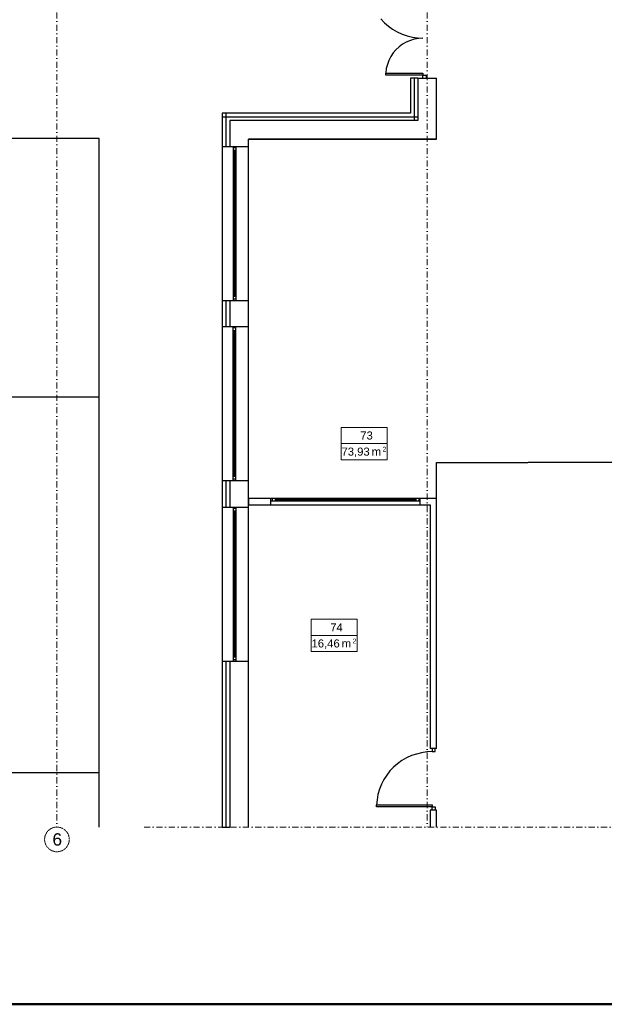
# Model space of a CAD drawing. Header units: millimetres. Extents: x -25785 to 64215, y 1802 to 45092.
# Tile 11 of 53: x 2392 to 11866, y 2956 to 18926. Entities that reach past the tile are written whole.
import ezdxf
from ezdxf.enums import TextEntityAlignment as Align

# ---------------------------------------------------------------- set-up
doc = ezdxf.new("R2010")
doc.units = ezdxf.units.MM
doc.header["$MEASUREMENT"] = 0
doc.linetypes.add('DASHDOTX2', pattern=[2, 1, -0.5, 0, -0.5])
for name, color, linetype in [('Cienka', 8, 'Continuous'), ('Stolarka', 4, 'Continuous'), ('Ściany', 2, 'Continuous')]:
    doc.layers.add(name, color=color, linetype=linetype)
for name, color, linetype, lineweight in [('G-Ramka', 5, 'Continuous', 50), ('GA Opis pomieszczeń', 7, 'Continuous', 15), ('Osie', 6, 'DASHDOTX2', 15), ('went grawita', 150, 'Continuous', 13)]:
    doc.layers.add(name, color=color, linetype=linetype, lineweight=lineweight)
doc.styles.add('ARIAL', font='arial.ttf')
doc.styles.add('GENERATED_STYLE_1', font='arial.ttf')
doc.linetypes.add('BATTING', pattern='A,0.0001,-0.1,[134,ltypeshp.shx,S=0.1,R=0,X=-0.1,Y=0],-0.2,[134,ltypeshp.shx,S=0.1,R=180,X=0.1,Y=0],-0.1', length=0.4001)
doc.dimstyles.get("Standard").update_dxf_attribs({"dimtxt": 0.18, "dimasz": 0.18, "dimexe": 0.18, "dimexo": 0.0625, "dimgap": 0.09, "dimtad": 0, "dimtih": 1, "dimtoh": 1, "dimdec": 4, "dimzin": 0, "dimdsep": 46, "dimtxsty": 'Standard', "dimcen": 0.09, "dimadec": 0, "dimazin": 0, "dimtfac": 1, "dimtdec": 4, "dimtofl": 0, "dimtmove": 0, "dimatfit": 3, "dimfxl": 1, "dimtolj": 1, "dimtzin": 0, "dimarcsym": 0})

# ---------------------------------------------------------------- blocks, each defined once
blk = doc.blocks.new('opis_pom')
for p, q in [((-57.5, 20), (-0.2, 20)), ((-57.5, -20), (-57.5, 20)), ((-57.5, -20), (-0.2, -20))]:
    blk.add_line(p, q)
at = {"ltscale": 10}
for p, q in [((-0.2, -20), (-0.2, 20)), ((-57.5, 0), (-0.2, 0))]:
    blk.add_line(p, q, dxfattribs=at)
at = {"ltscale": 20, "style": 'ARIAL'}
for s, height, p in [('m', 10, (-7.9, -5)), ('2', 6, (-1.4, -4))]:
    blk.add_text(s, height=height, dxfattribs=at).set_placement(p, align=Align.TOP_RIGHT)
at = {"ltscale": 10, "width": 0.7}
blk.add_attdef('NUMER_POM', text='', height=10, dxfattribs=at).set_placement((-80.1, 2), align=Align.BOTTOM_RIGHT)
blk.add_attdef('POWIERZCHNIA', text='', height=10, dxfattribs=at).set_placement((-103.4, -5), align=Align.TOP_LEFT)
blk = doc.blocks.new('*U3')
at = {"layer": 'G-Ramka', "color": 5}
blk.add_lwpolyline([(35, 415), (35, 15), (870.05, 15), (870.05, 415)], close=True, dxfattribs=at)
blk = doc.blocks.new('*D5')
at = {"layer": 'Defpoints', "color": 0}
for p in [(12114, 11745), (9146, 10756), (12114, 10756)]:
    blk.add_point(p, dxfattribs=at)
at = {"layer": 'went grawita', "color": 0, "lineweight": -2}
for p, q in [((9146, 10756), (9146, 11745)), ((9147, 11745), (10629, 11745)), ((12114, 11745), (10631, 11745)), ((12114, 10756), (12114, 11745))]:
    blk.add_line(p, q, dxfattribs=at)
at = {"layer": 'went grawita', "color": 0}
for points in [[(9147, 11745), (9147, 11745), (9146, 11745)], [(12114, 11745), (12114, 11745), (12114, 11745)]]:
    blk.add_solid(points, dxfattribs=at)
at = {"layer": 'went grawita', "color": 0, "insert": (10630, 11745), "char_height": 0.18, "attachment_point": 5}
blk.add_mtext('\\A1;2967.5743', dxfattribs=at)

msp = doc.modelspace()

# ---------------------------------------------------------------- linework, layer by layer
at = {"layer": 'Cienka', "linetype": 'Continuous'}
msp.add_line((8845.83539, 17975.53552), (8727.29636, 17975.53552), dxfattribs=at)
at = {"layer": 'Cienka', "linetype": 'BATTING', "ltscale": 150}
for p, q in [((8786.56587, 17975.53552), (8786.56587, 17289.71154)), ((5736.48717, 16870.60039), (5736.48717, 17408.25058)), ((5675.10538, 17348.98106), (8845.83539, 17348.98106)), ((5736.48717, 13949.62204), (5736.48717, 14368.73319)), ((5736.48717, 11020.19463), (5736.48717, 11451.97937)), ((5736.48717, 5830.07652), (5736.48717, 8522.48891))]:
    msp.add_line(p, q, dxfattribs=at)
at = {"layer": 'Cienka'}
msp.add_line((5675.10538, 5830.07652), (5797.86895, 5830.07652), dxfattribs=at)
at = {"layer": 'Cienka', "linetype": 'Continuous', "flags": 128}
for points in [[(8727.29636, 17975.53552), (8727.29636, 17408.25058)], [(8727.29636, 17408.25058), (5675.10538, 17408.25058)], [(5675.10538, 17408.25058), (5675.10538, 16870.60039)], [(-5301.92445, 17001.87607), (3676.96603, 17001.87607)], [(3676.96603, 17001.87607), (3676.96603, 5830.07652)], [(5675.10538, 14368.73319), (5675.10538, 13949.62204)], [(3676.96603, 12802.37857), (-5301.92445, 12802.37857)], [(5675.10538, 11451.97937), (5675.10538, 11020.19463)], [(5675.10538, 8522.48891), (5675.10538, 5830.07652)], [(3676.96603, 6710.67021), (-18150.10555, 6710.67021)]]:
    msp.add_lwpolyline(points, dxfattribs=at)
at = {"layer": 'Osie', "ltscale": 100}
for p, q in [((2995.36658, 41255.70129), (2995.36658, 5830.07652)), ((8998.23371, 41255.70129), (8998.23371, 5830.07652)), ((19714.88751, 5830.07652), (4398.76155, 5830.07652))]:
    msp.add_line(p, q, dxfattribs=at)
at = {"layer": 'Osie'}
msp.add_circle((2995.36658, 5630.07652), 200, dxfattribs=at)
at = {"layer": 'Stolarka', "linetype": 'Continuous', "flags": 128}
for points in [[(8244.75421, 18940.74591), (8303.96068, 18877.25186)], [(8303.96068, 18877.25186), (8367.45473, 18822.20688)], [(8367.45473, 18822.20688), (8435.23635, 18771.38642)], [(8435.23635, 18771.38642), (8511.40399, 18729.07807)], [(8511.40399, 18729.07807), (8591.85921, 18690.9312)], [(8591.85921, 18690.9312), (8672.25137, 18665.58402)], [(8596.08373, 18530.08382), (8541.03875, 18487.77547)], [(8655.35325, 18563.94311), (8596.08373, 18530.08382)], [(8723.07183, 18589.35334), (8655.35325, 18563.94311)], [(8672.25137, 18665.58402), (8756.93112, 18644.39833)], [(8786.56587, 18610.53904), (8723.07183, 18589.35334)], [(8756.93112, 18644.39833), (8841.61086, 18631.66168)], [(8858.57203, 18623.21263), (8786.56587, 18610.53904)], [(8841.61086, 18631.66168), (8926.29061, 18627.43715)], [(8926.29061, 18627.43715), (8858.57203, 18623.21263)], [(8443.68541, 18386.13456), (8405.6016, 18326.86504)], [(8490.28134, 18436.95502), (8443.68541, 18386.13456)], [(8541.03875, 18487.77547), (8490.28134, 18436.95502)], [(8375.96684, 18263.37099), (8350.55661, 18199.87695)], [(8405.6016, 18326.86504), (8375.96684, 18263.37099)], [(8333.59544, 18132.15837), (8325.14638, 18060.21527)], [(8325.14638, 18026.35598), (8325.14638, 18060.21527)], [(8325.14638, 18060.21527), (8926.29061, 18060.21527)], [(8350.55661, 18199.87695), (8333.59544, 18132.15837)], [(8926.29061, 18060.21527), (8926.29061, 18026.35598)], [(8926.29061, 18026.35598), (8325.14638, 18026.35598)], [(8926.29061, 17975.53552), (8926.29061, 18026.35598)], [(8926.29061, 18026.35598), (8977.04801, 18026.35598)], [(8977.04801, 18026.35598), (8977.04801, 17975.53552)], [(5675.10538, 16870.60039), (6098.44106, 16870.60039)], [(5675.10538, 16870.60039), (5675.10538, 14368.73319)], [(5852.91394, 16870.60039), (5852.91394, 14368.73319)], [(5895.22228, 16849.47775), (5852.91394, 16849.47775)], [(5895.22228, 16802.88182), (5852.91394, 16802.88182)], [(5869.81205, 16802.88182), (5869.81205, 14436.45177)], [(5882.54869, 16802.88182), (5882.54869, 14436.45177)], [(5895.22228, 16870.60039), (5895.22228, 14368.73319)], [(6098.44106, 14368.73319), (6098.44106, 16870.60039)], [(5895.22228, 14436.45177), (5852.91394, 14436.45177)], [(5895.22228, 14394.14342), (5852.91394, 14394.14342)], [(5675.10538, 14368.73319), (6098.44106, 14368.73319)], [(5675.10538, 13949.62204), (6098.44106, 13949.62204)], [(5675.10538, 13949.62204), (5675.10538, 11451.97937)], [(5852.91394, 11451.97937), (5852.91394, 13949.62204)], [(5895.22228, 13928.43634), (5852.91394, 13928.43634)], [(5895.22228, 11451.97937), (5895.22228, 13949.62204)], [(6098.44106, 11451.97937), (6098.44106, 13949.62204)], [(5895.22228, 13881.90347), (5852.91394, 13881.90347)], [(5869.81205, 11515.47342), (5869.81205, 13881.90347)], [(5882.54869, 11515.47342), (5882.54869, 13881.90347)], [(5895.22228, 11515.47342), (5852.91394, 11515.47342)], [(5675.10538, 11451.97937), (6098.44106, 11451.97937)], [(5895.22228, 11473.16507), (5852.91394, 11473.16507)], [(5675.10538, 11020.19463), (6098.44106, 11020.19463)], [(5675.10538, 11020.19463), (5675.10538, 8522.48891)], [(5852.91394, 11020.19463), (5852.91394, 8522.48891)], [(5895.22228, 11020.19463), (5895.22228, 8522.48891)], [(6098.44106, 8522.48891), (6098.44106, 11020.19463)], [(6462.50722, 11058.27845), (6462.50722, 11159.85631)], [(8879.69468, 11159.85631), (6462.50722, 11159.85631)], [(8879.69468, 11159.85631), (6462.50722, 11159.85631)], [(8879.69468, 11117.54797), (6462.50722, 11117.54797)], [(6462.50722, 11058.27845), (8879.69468, 11058.27845)], [(6483.62987, 11159.85631), (6483.62987, 11117.54797)], [(6530.2258, 11159.85631), (6530.2258, 11117.54797)], [(8811.9761, 11142.9582), (6530.2258, 11142.9582)], [(8811.9761, 11130.22156), (6530.2258, 11130.22156)], [(8811.9761, 11159.85631), (8811.9761, 11117.54797)], [(8858.57203, 11159.85631), (8858.57203, 11117.54797)], [(8879.69468, 11058.27845), (8879.69468, 11159.85631)], [(5895.22228, 10999.00893), (5852.91394, 10999.00893)], [(5895.22228, 10952.41301), (5852.91394, 10952.41301)], [(5869.81205, 10952.41301), (5869.81205, 8585.98296)], [(5882.54869, 10952.41301), (5882.54869, 8585.98296)], [(5675.10538, 8522.48891), (6098.44106, 8522.48891)], [(5895.22228, 8585.98296), (5852.91394, 8585.98296)], [(5895.22228, 8543.67461), (5852.91394, 8543.67461)], [(8905.10491, 7036.5895), (8820.42516, 7015.46686)], [(8989.78465, 7049.32615), (8905.10491, 7036.5895)], [(9074.4644, 7053.55067), (8989.78465, 7049.32615)], [(9074.4644, 7104.30808), (9074.4644, 7053.55067)], [(9074.4644, 7053.55067), (9125.22181, 7053.55067)], [(9125.22181, 7053.55067), (9125.22181, 7104.30808)], [(8587.63468, 6909.60141), (8515.62852, 6858.78095)], [(8659.57778, 6951.97281), (8587.63468, 6909.60141)], [(8740.033, 6990.05663), (8659.57778, 6951.97281)], [(8820.42516, 7015.46686), (8740.033, 6990.05663)], [(8392.86495, 6740.30497), (8342.10755, 6672.52334)], [(8452.13447, 6803.79902), (8392.86495, 6740.30497)], [(8515.62852, 6858.78095), (8452.13447, 6803.79902)], [(8295.51162, 6600.58024), (8253.20327, 6524.34955)], [(8342.10755, 6672.52334), (8295.51162, 6600.58024)], [(8223.56851, 6443.95739), (8198.15829, 6359.27764)], [(8253.20327, 6524.34955), (8223.56851, 6443.95739)], [(8185.42164, 6274.59789), (8176.97259, 6189.91815)], [(8198.15829, 6359.27764), (8185.42164, 6274.59789)], [(8176.97259, 6156.05886), (8176.97259, 6189.91815)], [(8176.97259, 6189.91815), (9074.4644, 6189.91815)], [(9074.4644, 6156.05886), (8176.97259, 6156.05886)], [(9074.4644, 6189.91815), (9074.4644, 6156.05886)], [(9074.4644, 6105.2384), (9074.4644, 6156.05886)], [(9074.4644, 6156.05886), (9125.22181, 6156.05886)], [(9125.22181, 6156.05886), (9125.22181, 6105.2384)]]:
    msp.add_lwpolyline(points, dxfattribs=at)
at = {"layer": 'Ściany', "linetype": 'Continuous', "flags": 128}
for points in [[(8845.83539, 17975.53552), (8845.83539, 17289.71154)], [(8845.83539, 17975.53552), (9146.40751, 17975.53552)], [(9146.40751, 16989.13943), (9146.40751, 17975.53552)], [(8845.83539, 17289.71154), (5797.86895, 17289.71154)], [(5797.86895, 17289.71154), (5797.86895, 16870.60039)], [(6098.44106, 16989.13943), (9146.40751, 16989.13943)], [(6098.44106, 16870.60039), (6098.44106, 16989.13943)], [(9146.40751, 16989.13943), (6098.44106, 16989.13943)], [(5797.86895, 14368.73319), (5797.86895, 13949.62204)], [(6098.44106, 13949.62204), (6098.44106, 14368.73319)], [(5797.86895, 11451.97937), (5797.86895, 11020.19463)], [(6098.44106, 11020.19463), (6098.44106, 11451.97937)], [(6462.50722, 11159.85631), (6098.44106, 11159.85631)], [(6098.44106, 11159.85631), (6098.44106, 11058.27845)], [(6098.44106, 11058.27845), (6462.50722, 11058.27845)], [(9146.40751, 11159.85631), (8879.69468, 11159.85631)], [(8879.69468, 11058.27845), (9044.82964, 11058.27845)], [(9044.82964, 11058.27845), (9044.82964, 7104.30808)], [(9146.40751, 7104.30808), (9146.40751, 11159.85631)], [(5797.86895, 8522.48891), (5797.86895, 5830.07652)], [(6098.44106, 8099.15323), (6098.44106, 8522.48891)], [(6098.44106, 5830.07652), (6098.44106, 8099.15323)], [(9146.40751, 7104.30808), (9044.82964, 7104.30808)], [(9146.40751, 6105.2384), (9044.82964, 6105.2384)], [(9044.82964, 6105.2384), (9044.82964, 5830.07652)], [(9146.40751, 5830.07652), (9146.40751, 6105.2384)]]:
    msp.add_lwpolyline(points, dxfattribs=at)

# ---------------------------------------------------------------- block references
at = {"layer": 'G-Ramka', "xscale": 104.0400000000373, "yscale": 104.0400000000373, "zscale": 104.04}
msp.add_blockref('*U3', (-26824.93776, 1395.03104), dxfattribs=at)
at = {"layer": 'GA Opis pomieszczeń'}
ref = msp.add_blockref('opis_pom', (8352.11624, 12050.99222), dxfattribs=dict(at, xscale=13.07591999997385, yscale=13.07592000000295, zscale=13.07592000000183))
ref.add_attrib('NUMER_POM', '73', dxfattribs={"layer": '0', "ltscale": 10, "height": 130.7592, "style": 'ARIAL'}).set_placement((8114.45584, 12077.14406), align=Align.BOTTOM_RIGHT)
ref.add_attrib('POWIERZCHNIA', '73,93', dxfattribs={"layer": '0', "ltscale": 10, "height": 130.7592, "style": 'ARIAL'}).set_placement((8064.446, 11985.61262), align=Align.TOP_RIGHT)
ref = msp.add_blockref('opis_pom', (7866.15419, 8939.40834), dxfattribs=dict(at, xscale=13.07591999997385, yscale=13.07592000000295, zscale=13.07592000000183))
ref.add_attrib('NUMER_POM', '74', dxfattribs={"layer": '0', "ltscale": 10, "height": 130.7592, "style": 'ARIAL'}).set_placement((7628.49379, 8965.56018), align=Align.BOTTOM_RIGHT)
ref.add_attrib('POWIERZCHNIA', '16,46', dxfattribs={"layer": '0', "ltscale": 10, "height": 130.7592, "style": 'ARIAL'}).set_placement((7578.48395, 8874.02874), align=Align.TOP_RIGHT)

# ---------------------------------------------------------------- texts
at = {"layer": 'Osie', "insert": (2922.70428, 5527.21748), "char_height": 200, "attachment_point": 7, "style": 'GENERATED_STYLE_1'}
msp.add_mtext('\\A1;6', dxfattribs=at)

# ---------------------------------------------------------------- dimensions: what is measured, and where the dimension line sits
at = {"layer": 'went grawita'}
dim = msp.add_linear_dim(base=(12113.98179, 11744.57344), p1=(9146.40751, 10755.93962), p2=(12113.98179, 10755.93962), dimstyle='Standard', override={"dimtxsty": 'Standard'}, dxfattribs=at)
dim.commit()
dim.dimension.update_dxf_attribs({"geometry": '*D5', "text_midpoint": (10630.19465, 11744.57344)})

doc.saveas('drawing.dxf')
